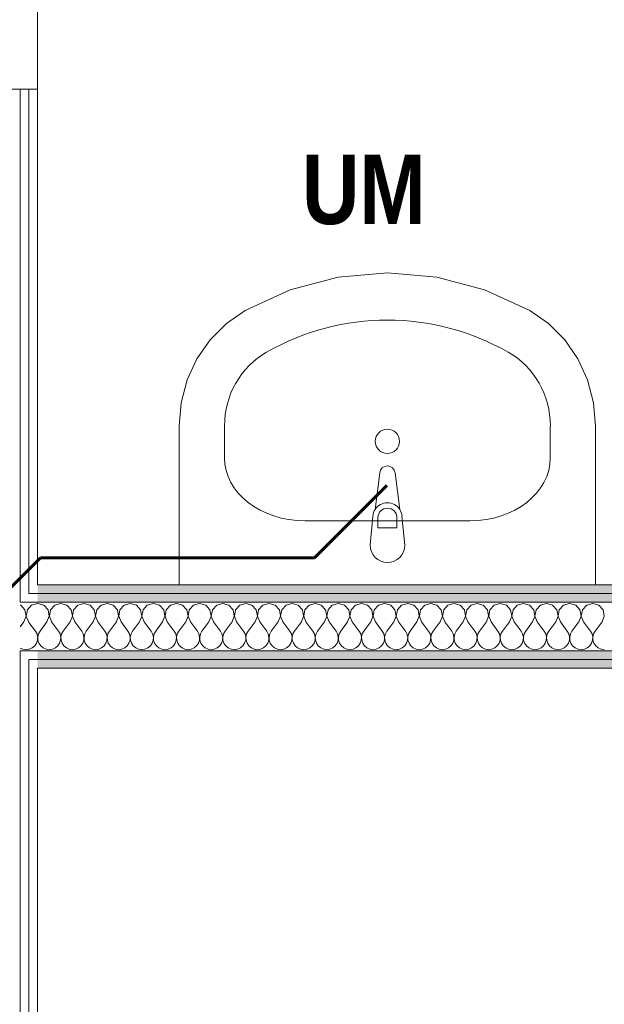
# Model space of a CAD drawing. Header units: millimetres. Extents: x 172139 to 266886, y 89525 to 138225.
# Tile 62 of 82: x 212291 to 213133, y 116602 to 118022. Entities that reach past the tile are written whole.
import ezdxf

# ---------------------------------------------------------------- set-up
doc = ezdxf.new("R2010")
doc.units = ezdxf.units.MM
doc.header["$MEASUREMENT"] = 0
for name, color, linetype, lineweight, true_color in [('KANALIZACJA_Nr_pióra__118', 7, 'Continuous', 60, 0x714948), ('ROZBUDOWA_NOWE_DZIAŁOWE_Nr_pióra__24', 7, 'Continuous', 15, 0x029e21), ('ROZBUDOWA_NOWE_DZIAŁOWE_Nr_pióra__4', 7, 'Continuous', 13, 0x029e21), ('ROZBUDOWA_NOWE_DZIAŁOWE_Nr_pióra__67', 7, 'Continuous', 13, 0x6a6a6a)]:
    doc.layers.add(name, color=color, linetype=linetype, lineweight=lineweight, true_color=true_color)
doc.layers.add('PRZEBUDOWA_W_KAN', color=7, linetype='Continuous')
doc.layers.add('ROZBUDOWA_NOWE_DZIAŁOWE', color=7, linetype='Continuous')
for name, color, linetype, lineweight in [('PRZEBUDOWA_W_KAN_Nr_pióra__101', 252, 'Continuous', 5), ('ROZBUDOWA_NOWE_DZIAŁOWE_Nr_pióra__47', 7, 'Continuous', 15), ('STREFA_NOWE_POM_Nr_pióra__121', 255, 'Continuous', 0)]:
    doc.layers.add(name, color=color, linetype=linetype, lineweight=lineweight)
doc.styles.add('GENERATED_STYLE_2', font='txt')
pattern_1 = [(0, (0, 0), (0, 37.5), [0, -37.5])]

# ---------------------------------------------------------------- blocks, each defined once
blk = doc.blocks.new('*X465')
at = {"layer": 'ROZBUDOWA_NOWE_DZIAŁOWE_Nr_pióra__4', "linetype": 'Continuous'}
for p, q in [((212316.7, 117180.1), (212316.5, 117180)), ((212325.4, 117177.6), (212316.7, 117180.1)), ((212331.6, 117170.9), (212325.4, 117177.6)), ((212333.3, 117161.9), (212331.6, 117170.9)), ((212335.1, 117170.9), (212333.4, 117161.9)), ((212341.2, 117177.6), (212335.1, 117170.9)), ((212350, 117180.1), (212341.2, 117177.6)), ((212358.8, 117177.6), (212350, 117180.1)), ((212364.9, 117170.9), (212358.8, 117177.6)), ((212366.6, 117161.9), (212364.9, 117170.9)), ((212368.4, 117170.9), (212366.7, 117161.9)), ((212374.6, 117177.6), (212368.4, 117170.9)), ((212383.3, 117180.1), (212374.6, 117177.6)), ((212392.1, 117177.6), (212383.3, 117180.1)), ((212398.2, 117170.9), (212392.1, 117177.6)), ((212399.9, 117161.9), (212398.2, 117170.9)), ((212401.8, 117170.9), (212400.1, 117161.9)), ((212407.9, 117177.6), (212401.8, 117170.9)), ((212416.7, 117180.1), (212407.9, 117177.6)), ((212425.4, 117177.6), (212416.7, 117180.1)), ((212431.6, 117170.9), (212425.4, 117177.6)), ((212433.3, 117161.9), (212431.6, 117170.9)), ((212435.1, 117170.9), (212433.4, 117161.9)), ((212441.2, 117177.6), (212435.1, 117170.9)), ((212450, 117180.1), (212441.2, 117177.6)), ((212458.8, 117177.6), (212450, 117180.1)), ((212464.9, 117170.9), (212458.8, 117177.6)), ((212466.6, 117161.9), (212464.9, 117170.9)), ((212468.4, 117170.9), (212466.7, 117161.9)), ((212474.6, 117177.6), (212468.4, 117170.9)), ((212483.3, 117180.1), (212474.6, 117177.6)), ((212492.1, 117177.6), (212483.3, 117180.1)), ((212498.2, 117170.9), (212492.1, 117177.6)), ((212499.9, 117161.9), (212498.2, 117170.9)), ((212501.8, 117170.9), (212500.1, 117161.9)), ((212507.9, 117177.6), (212501.8, 117170.9)), ((212516.7, 117180.1), (212507.9, 117177.6)), ((212525.4, 117177.6), (212516.7, 117180.1)), ((212531.6, 117170.9), (212525.4, 117177.6)), ((212533.3, 117161.9), (212531.6, 117170.9)), ((212535.1, 117170.9), (212533.4, 117161.9)), ((212541.2, 117177.6), (212535.1, 117170.9)), ((212550, 117180.1), (212541.2, 117177.6)), ((212558.8, 117177.6), (212550, 117180.1)), ((212564.9, 117170.9), (212558.8, 117177.6)), ((212566.6, 117161.9), (212564.9, 117170.9)), ((212568.4, 117170.9), (212566.7, 117161.9)), ((212574.6, 117177.6), (212568.4, 117170.9)), ((212583.3, 117180.1), (212574.6, 117177.6)), ((212592.1, 117177.6), (212583.3, 117180.1)), ((212598.2, 117170.9), (212592.1, 117177.6)), ((212599.9, 117161.9), (212598.2, 117170.9)), ((212601.8, 117170.9), (212600.1, 117161.9)), ((212607.9, 117177.6), (212601.8, 117170.9)), ((212616.7, 117180.1), (212607.9, 117177.6)), ((212625.4, 117177.6), (212616.7, 117180.1)), ((212631.6, 117170.9), (212625.4, 117177.6)), ((212633.3, 117161.9), (212631.6, 117170.9)), ((212635.1, 117170.9), (212633.4, 117161.9)), ((212641.2, 117177.6), (212635.1, 117170.9)), ((212650, 117180.1), (212641.2, 117177.6)), ((212658.8, 117177.6), (212650, 117180.1)), ((212664.9, 117170.9), (212658.8, 117177.6)), ((212666.6, 117161.9), (212664.9, 117170.9)), ((212668.4, 117170.9), (212666.7, 117161.9)), ((212674.6, 117177.6), (212668.4, 117170.9)), ((212683.3, 117180.1), (212674.6, 117177.6)), ((212692.1, 117177.6), (212683.3, 117180.1)), ((212698.2, 117170.9), (212692.1, 117177.6)), ((212699.9, 117161.9), (212698.2, 117170.9)), ((212701.8, 117170.9), (212700.1, 117161.9)), ((212707.9, 117177.6), (212701.8, 117170.9)), ((212716.7, 117180.1), (212707.9, 117177.6)), ((212725.4, 117177.6), (212716.7, 117180.1)), ((212731.6, 117170.9), (212725.4, 117177.6)), ((212733.3, 117161.9), (212731.6, 117170.9)), ((212735.1, 117170.9), (212733.4, 117161.9)), ((212741.2, 117177.6), (212735.1, 117170.9)), ((212750, 117180.1), (212741.2, 117177.6)), ((212758.8, 117177.6), (212750, 117180.1)), ((212764.9, 117170.9), (212758.8, 117177.6)), ((212766.6, 117161.9), (212764.9, 117170.9)), ((212768.4, 117170.9), (212766.7, 117161.9)), ((212774.6, 117177.6), (212768.4, 117170.9)), ((212783.3, 117180.1), (212774.6, 117177.6)), ((212792.1, 117177.6), (212783.3, 117180.1)), ((212798.2, 117170.9), (212792.1, 117177.6)), ((212799.9, 117161.9), (212798.2, 117170.9)), ((212801.8, 117170.9), (212800.1, 117161.9)), ((212807.9, 117177.6), (212801.8, 117170.9)), ((212816.7, 117180.1), (212807.9, 117177.6)), ((212825.4, 117177.6), (212816.7, 117180.1)), ((212831.6, 117170.9), (212825.4, 117177.6)), ((212833.3, 117161.9), (212831.6, 117170.9)), ((212835.1, 117170.9), (212833.4, 117161.9)), ((212841.2, 117177.6), (212835.1, 117170.9)), ((212850, 117180.1), (212841.2, 117177.6)), ((212858.8, 117177.6), (212850, 117180.1)), ((212864.9, 117170.9), (212858.8, 117177.6)), ((212866.6, 117161.9), (212864.9, 117170.9)), ((212868.4, 117170.9), (212866.7, 117161.9)), ((212874.6, 117177.6), (212868.4, 117170.9)), ((212883.3, 117180.1), (212874.6, 117177.6)), ((212892.1, 117177.6), (212883.3, 117180.1)), ((212898.2, 117170.9), (212892.1, 117177.6)), ((212899.9, 117161.9), (212898.2, 117170.9)), ((212901.8, 117170.9), (212900.1, 117161.9)), ((212907.9, 117177.6), (212901.8, 117170.9)), ((212916.7, 117180.1), (212907.9, 117177.6)), ((212925.4, 117177.6), (212916.7, 117180.1)), ((212931.6, 117170.9), (212925.4, 117177.6)), ((212933.3, 117161.9), (212931.6, 117170.9)), ((212935.1, 117170.9), (212933.4, 117161.9)), ((212941.2, 117177.6), (212935.1, 117170.9)), ((212950, 117180.1), (212941.2, 117177.6)), ((212958.8, 117177.6), (212950, 117180.1)), ((212964.9, 117170.9), (212958.8, 117177.6)), ((212966.6, 117161.9), (212964.9, 117170.9)), ((212968.4, 117170.9), (212966.7, 117161.9)), ((212974.6, 117177.6), (212968.4, 117170.9)), ((212983.3, 117180.1), (212974.6, 117177.6)), ((212992.1, 117177.6), (212983.3, 117180.1)), ((212998.2, 117170.9), (212992.1, 117177.6)), ((212999.9, 117161.9), (212998.2, 117170.9)), ((213001.8, 117170.9), (213000.1, 117161.9)), ((213007.9, 117177.6), (213001.8, 117170.9)), ((213016.7, 117180.1), (213007.9, 117177.6)), ((213025.4, 117177.6), (213016.7, 117180.1)), ((213031.6, 117170.9), (213025.4, 117177.6)), ((213033.3, 117161.9), (213031.6, 117170.9)), ((213035.1, 117170.9), (213033.4, 117161.9)), ((213041.2, 117177.6), (213035.1, 117170.9)), ((213050, 117180.1), (213041.2, 117177.6)), ((213058.8, 117177.6), (213050, 117180.1)), ((213064.9, 117170.9), (213058.8, 117177.6)), ((213066.6, 117161.9), (213064.9, 117170.9)), ((213068.4, 117170.9), (213066.7, 117161.9)), ((213074.6, 117177.6), (213068.4, 117170.9)), ((213083.3, 117180.1), (213074.6, 117177.6)), ((213092.1, 117177.6), (213083.3, 117180.1)), ((213098.2, 117170.9), (213092.1, 117177.6)), ((213099.9, 117161.9), (213098.2, 117170.9)), ((213101.8, 117170.9), (213100.1, 117161.9)), ((213107.9, 117177.6), (213101.8, 117170.9)), ((213116.7, 117180.1), (213107.9, 117177.6)), ((213125.4, 117177.6), (213116.7, 117180.1)), ((213131.6, 117170.9), (213125.4, 117177.6)), ((213133.3, 117161.9), (213131.6, 117170.9)), ((212330, 117153.4), (212333.3, 117161.9)), ((212333.4, 117161.9), (212336.7, 117153.4)), ((212363.3, 117153.4), (212366.6, 117161.9)), ((212366.7, 117161.9), (212370, 117153.4)), ((212396.7, 117153.4), (212399.9, 117161.9)), ((212400.1, 117161.9), (212403.3, 117153.4)), ((212430, 117153.4), (212433.3, 117161.9)), ((212433.4, 117161.9), (212436.7, 117153.4)), ((212463.3, 117153.4), (212466.6, 117161.9)), ((212466.7, 117161.9), (212470, 117153.4)), ((212496.7, 117153.4), (212499.9, 117161.9)), ((212500.1, 117161.9), (212503.3, 117153.4)), ((212530, 117153.4), (212533.3, 117161.9)), ((212533.4, 117161.9), (212536.7, 117153.4)), ((212563.3, 117153.4), (212566.6, 117161.9)), ((212566.7, 117161.9), (212570, 117153.4)), ((212596.7, 117153.4), (212599.9, 117161.9)), ((212600.1, 117161.9), (212603.3, 117153.4)), ((212630, 117153.4), (212633.3, 117161.9)), ((212633.4, 117161.9), (212636.7, 117153.4)), ((212663.3, 117153.4), (212666.6, 117161.9)), ((212666.7, 117161.9), (212670, 117153.4)), ((212696.7, 117153.4), (212699.9, 117161.9)), ((212700.1, 117161.9), (212703.3, 117153.4)), ((212730, 117153.4), (212733.3, 117161.9)), ((212733.4, 117161.9), (212736.7, 117153.4)), ((212763.3, 117153.4), (212766.6, 117161.9)), ((212766.7, 117161.9), (212770, 117153.4)), ((212796.7, 117153.4), (212799.9, 117161.9)), ((212800.1, 117161.9), (212803.3, 117153.4)), ((212830, 117153.4), (212833.3, 117161.9)), ((212833.4, 117161.9), (212836.7, 117153.4)), ((212863.3, 117153.4), (212866.6, 117161.9)), ((212866.7, 117161.9), (212870, 117153.4)), ((212896.7, 117153.4), (212899.9, 117161.9)), ((212900.1, 117161.9), (212903.3, 117153.4)), ((212930, 117153.4), (212933.3, 117161.9)), ((212933.4, 117161.9), (212936.7, 117153.4)), ((212963.3, 117153.4), (212966.6, 117161.9)), ((212966.7, 117161.9), (212970, 117153.4)), ((212996.7, 117153.4), (212999.9, 117161.9)), ((213000.1, 117161.9), (213003.3, 117153.4)), ((213030, 117153.4), (213033.3, 117161.9)), ((213033.4, 117161.9), (213036.7, 117153.4)), ((213063.3, 117153.4), (213066.6, 117161.9)), ((213066.7, 117161.9), (213070, 117153.4)), ((213096.7, 117153.4), (213099.9, 117161.9)), ((213100.1, 117161.9), (213103.3, 117153.4)), ((213130, 117153.4), (213133.3, 117161.9)), ((212330, 117153.4), (212320, 117140.1)), ((212336.7, 117153.4), (212346.7, 117140.1)), ((212363.3, 117153.4), (212353.3, 117140.1)), ((212370, 117153.4), (212380, 117140.1)), ((212396.7, 117153.4), (212386.7, 117140.1)), ((212403.3, 117153.4), (212413.3, 117140.1)), ((212430, 117153.4), (212420, 117140.1)), ((212436.7, 117153.4), (212446.7, 117140.1)), ((212463.3, 117153.4), (212453.3, 117140.1)), ((212470, 117153.4), (212480, 117140.1)), ((212496.7, 117153.4), (212486.7, 117140.1)), ((212503.3, 117153.4), (212513.3, 117140.1)), ((212530, 117153.4), (212520, 117140.1)), ((212536.7, 117153.4), (212546.7, 117140.1)), ((212563.3, 117153.4), (212553.3, 117140.1)), ((212570, 117153.4), (212580, 117140.1)), ((212596.7, 117153.4), (212586.7, 117140.1)), ((212603.3, 117153.4), (212613.3, 117140.1)), ((212630, 117153.4), (212620, 117140.1)), ((212636.7, 117153.4), (212646.7, 117140.1)), ((212663.3, 117153.4), (212653.3, 117140.1)), ((212670, 117153.4), (212680, 117140.1)), ((212696.7, 117153.4), (212686.7, 117140.1)), ((212703.3, 117153.4), (212713.3, 117140.1)), ((212730, 117153.4), (212720, 117140.1)), ((212736.7, 117153.4), (212746.7, 117140.1)), ((212763.3, 117153.4), (212753.3, 117140.1)), ((212770, 117153.4), (212780, 117140.1)), ((212796.7, 117153.4), (212786.7, 117140.1)), ((212803.3, 117153.4), (212813.3, 117140.1)), ((212830, 117153.4), (212820, 117140.1)), ((212836.7, 117153.4), (212846.7, 117140.1)), ((212863.3, 117153.4), (212853.3, 117140.1)), ((212870, 117153.4), (212880, 117140.1)), ((212896.7, 117153.4), (212886.7, 117140.1)), ((212903.3, 117153.4), (212913.3, 117140.1)), ((212930, 117153.4), (212920, 117140.1)), ((212936.7, 117153.4), (212946.7, 117140.1)), ((212963.3, 117153.4), (212953.3, 117140.1)), ((212970, 117153.4), (212980, 117140.1)), ((212996.7, 117153.4), (212986.7, 117140.1)), ((213003.3, 117153.4), (213013.3, 117140.1)), ((213030, 117153.4), (213020, 117140.1)), ((213036.7, 117153.4), (213046.7, 117140.1)), ((213063.3, 117153.4), (213053.3, 117140.1)), ((213070, 117153.4), (213080, 117140.1)), ((213096.7, 117153.4), (213086.7, 117140.1)), ((213103.3, 117153.4), (213113.3, 117140.1)), ((213130, 117153.4), (213120, 117140.1)), ((212316.6, 117131.6), (212316.5, 117132.1)), ((212316.5, 117129.4), (212316.6, 117131.6)), ((212317.8, 117136.1), (212316.7, 117131.6)), ((212316.7, 117131.6), (212317, 117127)), ((212320, 117140.1), (212317.8, 117136.1)), ((212348.9, 117136.1), (212346.7, 117140.1)), ((212349.9, 117131.6), (212348.9, 117136.1)), ((212349.7, 117127), (212349.9, 117131.6)), ((212351.1, 117136.1), (212350.1, 117131.6)), ((212350.1, 117131.6), (212350.3, 117127)), ((212353.3, 117140.1), (212351.1, 117136.1)), ((212382.2, 117136.1), (212380, 117140.1)), ((212383.3, 117131.6), (212382.2, 117136.1)), ((212383, 117127), (212383.3, 117131.6)), ((212384.4, 117136.1), (212383.4, 117131.6)), ((212383.4, 117131.6), (212383.6, 117127)), ((212386.7, 117140.1), (212384.4, 117136.1)), ((212415.6, 117136.1), (212413.3, 117140.1)), ((212416.6, 117131.6), (212415.6, 117136.1)), ((212416.4, 117127), (212416.6, 117131.6)), ((212417.8, 117136.1), (212416.7, 117131.6)), ((212416.7, 117131.6), (212417, 117127)), ((212420, 117140.1), (212417.8, 117136.1)), ((212448.9, 117136.1), (212446.7, 117140.1)), ((212449.9, 117131.6), (212448.9, 117136.1)), ((212449.7, 117127), (212449.9, 117131.6)), ((212451.1, 117136.1), (212450.1, 117131.6)), ((212450.1, 117131.6), (212450.3, 117127)), ((212453.3, 117140.1), (212451.1, 117136.1)), ((212482.2, 117136.1), (212480, 117140.1)), ((212483.3, 117131.6), (212482.2, 117136.1)), ((212483, 117127), (212483.3, 117131.6)), ((212484.4, 117136.1), (212483.4, 117131.6)), ((212483.4, 117131.6), (212483.6, 117127)), ((212486.7, 117140.1), (212484.4, 117136.1)), ((212515.6, 117136.1), (212513.3, 117140.1)), ((212516.6, 117131.6), (212515.6, 117136.1)), ((212516.4, 117127), (212516.6, 117131.6)), ((212517.8, 117136.1), (212516.7, 117131.6)), ((212516.7, 117131.6), (212517, 117127)), ((212520, 117140.1), (212517.8, 117136.1)), ((212548.9, 117136.1), (212546.7, 117140.1)), ((212549.9, 117131.6), (212548.9, 117136.1)), ((212549.7, 117127), (212549.9, 117131.6)), ((212551.1, 117136.1), (212550.1, 117131.6)), ((212550.1, 117131.6), (212550.3, 117127)), ((212553.3, 117140.1), (212551.1, 117136.1)), ((212582.2, 117136.1), (212580, 117140.1)), ((212583.3, 117131.6), (212582.2, 117136.1)), ((212583, 117127), (212583.3, 117131.6)), ((212584.4, 117136.1), (212583.4, 117131.6)), ((212583.4, 117131.6), (212583.6, 117127)), ((212586.7, 117140.1), (212584.4, 117136.1)), ((212615.6, 117136.1), (212613.3, 117140.1)), ((212616.6, 117131.6), (212615.6, 117136.1)), ((212616.4, 117127), (212616.6, 117131.6)), ((212617.8, 117136.1), (212616.7, 117131.6)), ((212616.7, 117131.6), (212617, 117127)), ((212620, 117140.1), (212617.8, 117136.1)), ((212648.9, 117136.1), (212646.7, 117140.1)), ((212649.9, 117131.6), (212648.9, 117136.1)), ((212649.7, 117127), (212649.9, 117131.6)), ((212651.1, 117136.1), (212650.1, 117131.6)), ((212650.1, 117131.6), (212650.3, 117127)), ((212653.3, 117140.1), (212651.1, 117136.1)), ((212682.2, 117136.1), (212680, 117140.1)), ((212683.3, 117131.6), (212682.2, 117136.1)), ((212683, 117127), (212683.3, 117131.6)), ((212684.4, 117136.1), (212683.4, 117131.6)), ((212683.4, 117131.6), (212683.6, 117127)), ((212686.7, 117140.1), (212684.4, 117136.1)), ((212715.6, 117136.1), (212713.3, 117140.1)), ((212716.6, 117131.6), (212715.6, 117136.1)), ((212716.4, 117127), (212716.6, 117131.6)), ((212717.8, 117136.1), (212716.7, 117131.6)), ((212716.7, 117131.6), (212717, 117127)), ((212720, 117140.1), (212717.8, 117136.1)), ((212748.9, 117136.1), (212746.7, 117140.1)), ((212749.9, 117131.6), (212748.9, 117136.1)), ((212749.7, 117127), (212749.9, 117131.6)), ((212751.1, 117136.1), (212750.1, 117131.6)), ((212750.1, 117131.6), (212750.3, 117127)), ((212753.3, 117140.1), (212751.1, 117136.1)), ((212782.2, 117136.1), (212780, 117140.1)), ((212783.3, 117131.6), (212782.2, 117136.1)), ((212783, 117127), (212783.3, 117131.6)), ((212784.4, 117136.1), (212783.4, 117131.6)), ((212783.4, 117131.6), (212783.6, 117127)), ((212786.7, 117140.1), (212784.4, 117136.1)), ((212815.6, 117136.1), (212813.3, 117140.1)), ((212816.6, 117131.6), (212815.6, 117136.1)), ((212816.4, 117127), (212816.6, 117131.6)), ((212817.8, 117136.1), (212816.7, 117131.6)), ((212816.7, 117131.6), (212817, 117127)), ((212820, 117140.1), (212817.8, 117136.1)), ((212848.9, 117136.1), (212846.7, 117140.1)), ((212849.9, 117131.6), (212848.9, 117136.1)), ((212849.7, 117127), (212849.9, 117131.6)), ((212851.1, 117136.1), (212850.1, 117131.6)), ((212850.1, 117131.6), (212850.3, 117127)), ((212853.3, 117140.1), (212851.1, 117136.1)), ((212882.2, 117136.1), (212880, 117140.1)), ((212883.3, 117131.6), (212882.2, 117136.1)), ((212883, 117127), (212883.3, 117131.6)), ((212884.4, 117136.1), (212883.4, 117131.6)), ((212883.4, 117131.6), (212883.6, 117127)), ((212886.7, 117140.1), (212884.4, 117136.1)), ((212915.6, 117136.1), (212913.3, 117140.1)), ((212916.6, 117131.6), (212915.6, 117136.1)), ((212916.4, 117127), (212916.6, 117131.6)), ((212917.8, 117136.1), (212916.7, 117131.6)), ((212916.7, 117131.6), (212917, 117127)), ((212920, 117140.1), (212917.8, 117136.1)), ((212948.9, 117136.1), (212946.7, 117140.1)), ((212949.9, 117131.6), (212948.9, 117136.1)), ((212949.7, 117127), (212949.9, 117131.6)), ((212951.1, 117136.1), (212950.1, 117131.6)), ((212950.1, 117131.6), (212950.3, 117127)), ((212953.3, 117140.1), (212951.1, 117136.1)), ((212982.2, 117136.1), (212980, 117140.1)), ((212983.3, 117131.6), (212982.2, 117136.1)), ((212983, 117127), (212983.3, 117131.6)), ((212984.4, 117136.1), (212983.4, 117131.6)), ((212983.4, 117131.6), (212983.6, 117127)), ((212986.7, 117140.1), (212984.4, 117136.1)), ((213015.6, 117136.1), (213013.3, 117140.1)), ((213016.6, 117131.6), (213015.6, 117136.1)), ((213016.4, 117127), (213016.6, 117131.6)), ((213017.8, 117136.1), (213016.7, 117131.6)), ((213016.7, 117131.6), (213017, 117127)), ((213020, 117140.1), (213017.8, 117136.1)), ((213048.9, 117136.1), (213046.7, 117140.1)), ((213049.9, 117131.6), (213048.9, 117136.1)), ((213049.7, 117127), (213049.9, 117131.6)), ((213051.1, 117136.1), (213050.1, 117131.6)), ((213050.1, 117131.6), (213050.3, 117127)), ((213053.3, 117140.1), (213051.1, 117136.1)), ((213082.2, 117136.1), (213080, 117140.1)), ((213083.3, 117131.6), (213082.2, 117136.1)), ((213083, 117127), (213083.3, 117131.6)), ((213084.4, 117136.1), (213083.4, 117131.6)), ((213083.4, 117131.6), (213083.6, 117127)), ((213086.7, 117140.1), (213084.4, 117136.1)), ((213115.6, 117136.1), (213113.3, 117140.1)), ((213116.6, 117131.6), (213115.6, 117136.1)), ((213116.4, 117127), (213116.6, 117131.6)), ((213117.8, 117136.1), (213116.7, 117131.6)), ((213116.7, 117131.6), (213117, 117127)), ((213120, 117140.1), (213117.8, 117136.1)), ((212317, 117127), (212318.4, 117122.6)), ((212318.4, 117122.6), (212321, 117118.9)), ((212321, 117118.9), (212324.6, 117115.9)), ((212324.6, 117115.9), (212328.8, 117114.1)), ((212328.8, 117114.1), (212333.3, 117113.4)), ((212333.3, 117113.4), (212337.9, 117114.1)), ((212337.9, 117114.1), (212342.1, 117115.9)), ((212342.1, 117115.9), (212345.6, 117118.9)), ((212345.6, 117118.9), (212348.2, 117122.6)), ((212348.2, 117122.6), (212349.7, 117127)), ((212350.3, 117127), (212351.8, 117122.6)), ((212351.8, 117122.6), (212354.4, 117118.9)), ((212354.4, 117118.9), (212357.9, 117115.9)), ((212357.9, 117115.9), (212362.1, 117114.1)), ((212362.1, 117114.1), (212366.7, 117113.4)), ((212366.7, 117113.4), (212371.2, 117114.1)), ((212371.2, 117114.1), (212375.4, 117115.9)), ((212375.4, 117115.9), (212379, 117118.9)), ((212379, 117118.9), (212381.6, 117122.6)), ((212381.6, 117122.6), (212383, 117127)), ((212383.6, 117127), (212385.1, 117122.6)), ((212385.1, 117122.6), (212387.7, 117118.9)), ((212387.7, 117118.9), (212391.2, 117115.9)), ((212391.2, 117115.9), (212395.4, 117114.1)), ((212395.4, 117114.1), (212400, 117113.4)), ((212400, 117113.4), (212404.6, 117114.1)), ((212404.6, 117114.1), (212408.8, 117115.9)), ((212408.8, 117115.9), (212412.3, 117118.9)), ((212412.3, 117118.9), (212414.9, 117122.6)), ((212414.9, 117122.6), (212416.4, 117127)), ((212417, 117127), (212418.4, 117122.6)), ((212418.4, 117122.6), (212421, 117118.9)), ((212421, 117118.9), (212424.6, 117115.9)), ((212424.6, 117115.9), (212428.8, 117114.1)), ((212428.8, 117114.1), (212433.3, 117113.4)), ((212433.3, 117113.4), (212437.9, 117114.1)), ((212437.9, 117114.1), (212442.1, 117115.9)), ((212442.1, 117115.9), (212445.6, 117118.9)), ((212445.6, 117118.9), (212448.2, 117122.6)), ((212448.2, 117122.6), (212449.7, 117127)), ((212450.3, 117127), (212451.8, 117122.6)), ((212451.8, 117122.6), (212454.4, 117118.9)), ((212454.4, 117118.9), (212457.9, 117115.9)), ((212457.9, 117115.9), (212462.1, 117114.1)), ((212462.1, 117114.1), (212466.7, 117113.4)), ((212466.7, 117113.4), (212471.2, 117114.1)), ((212471.2, 117114.1), (212475.4, 117115.9)), ((212475.4, 117115.9), (212479, 117118.9)), ((212479, 117118.9), (212481.6, 117122.6)), ((212481.6, 117122.6), (212483, 117127)), ((212483.6, 117127), (212485.1, 117122.6)), ((212485.1, 117122.6), (212487.7, 117118.9)), ((212487.7, 117118.9), (212491.2, 117115.9)), ((212491.2, 117115.9), (212495.4, 117114.1)), ((212495.4, 117114.1), (212500, 117113.4)), ((212500, 117113.4), (212504.6, 117114.1)), ((212504.6, 117114.1), (212508.8, 117115.9)), ((212508.8, 117115.9), (212512.3, 117118.9)), ((212512.3, 117118.9), (212514.9, 117122.6)), ((212514.9, 117122.6), (212516.4, 117127)), ((212517, 117127), (212518.4, 117122.6)), ((212518.4, 117122.6), (212521, 117118.9)), ((212521, 117118.9), (212524.6, 117115.9)), ((212524.6, 117115.9), (212528.8, 117114.1)), ((212528.8, 117114.1), (212533.3, 117113.4)), ((212533.3, 117113.4), (212537.9, 117114.1)), ((212537.9, 117114.1), (212542.1, 117115.9)), ((212542.1, 117115.9), (212545.6, 117118.9)), ((212545.6, 117118.9), (212548.2, 117122.6)), ((212548.2, 117122.6), (212549.7, 117127)), ((212550.3, 117127), (212551.8, 117122.6)), ((212551.8, 117122.6), (212554.4, 117118.9)), ((212554.4, 117118.9), (212557.9, 117115.9)), ((212557.9, 117115.9), (212562.1, 117114.1)), ((212562.1, 117114.1), (212566.7, 117113.4)), ((212566.7, 117113.4), (212571.2, 117114.1)), ((212571.2, 117114.1), (212575.4, 117115.9)), ((212575.4, 117115.9), (212579, 117118.9)), ((212579, 117118.9), (212581.6, 117122.6)), ((212581.6, 117122.6), (212583, 117127)), ((212583.6, 117127), (212585.1, 117122.6)), ((212585.1, 117122.6), (212587.7, 117118.9)), ((212587.7, 117118.9), (212591.2, 117115.9)), ((212591.2, 117115.9), (212595.4, 117114.1)), ((212595.4, 117114.1), (212600, 117113.4)), ((212600, 117113.4), (212604.6, 117114.1)), ((212604.6, 117114.1), (212608.8, 117115.9)), ((212608.8, 117115.9), (212612.3, 117118.9)), ((212612.3, 117118.9), (212614.9, 117122.6)), ((212614.9, 117122.6), (212616.4, 117127)), ((212617, 117127), (212618.4, 117122.6)), ((212618.4, 117122.6), (212621, 117118.9)), ((212621, 117118.9), (212624.6, 117115.9)), ((212624.6, 117115.9), (212628.8, 117114.1)), ((212628.8, 117114.1), (212633.3, 117113.4)), ((212633.3, 117113.4), (212637.9, 117114.1)), ((212637.9, 117114.1), (212642.1, 117115.9)), ((212642.1, 117115.9), (212645.6, 117118.9)), ((212645.6, 117118.9), (212648.2, 117122.6)), ((212648.2, 117122.6), (212649.7, 117127)), ((212650.3, 117127), (212651.8, 117122.6)), ((212651.8, 117122.6), (212654.4, 117118.9)), ((212654.4, 117118.9), (212657.9, 117115.9)), ((212657.9, 117115.9), (212662.1, 117114.1)), ((212662.1, 117114.1), (212666.7, 117113.4)), ((212666.7, 117113.4), (212671.2, 117114.1)), ((212671.2, 117114.1), (212675.4, 117115.9)), ((212675.4, 117115.9), (212679, 117118.9)), ((212679, 117118.9), (212681.6, 117122.6)), ((212681.6, 117122.6), (212683, 117127)), ((212683.6, 117127), (212685.1, 117122.6)), ((212685.1, 117122.6), (212687.7, 117118.9)), ((212687.7, 117118.9), (212691.2, 117115.9)), ((212691.2, 117115.9), (212695.4, 117114.1)), ((212695.4, 117114.1), (212700, 117113.4)), ((212700, 117113.4), (212704.6, 117114.1)), ((212704.6, 117114.1), (212708.8, 117115.9)), ((212708.8, 117115.9), (212712.3, 117118.9)), ((212712.3, 117118.9), (212714.9, 117122.6)), ((212714.9, 117122.6), (212716.4, 117127)), ((212717, 117127), (212718.4, 117122.6)), ((212718.4, 117122.6), (212721, 117118.9)), ((212721, 117118.9), (212724.6, 117115.9)), ((212724.6, 117115.9), (212728.8, 117114.1)), ((212728.8, 117114.1), (212733.3, 117113.4)), ((212733.3, 117113.4), (212737.9, 117114.1)), ((212737.9, 117114.1), (212742.1, 117115.9)), ((212742.1, 117115.9), (212745.6, 117118.9)), ((212745.6, 117118.9), (212748.2, 117122.6)), ((212748.2, 117122.6), (212749.7, 117127)), ((212750.3, 117127), (212751.8, 117122.6)), ((212751.8, 117122.6), (212754.4, 117118.9)), ((212754.4, 117118.9), (212757.9, 117115.9)), ((212757.9, 117115.9), (212762.1, 117114.1)), ((212762.1, 117114.1), (212766.7, 117113.4)), ((212766.7, 117113.4), (212771.2, 117114.1)), ((212771.2, 117114.1), (212775.4, 117115.9)), ((212775.4, 117115.9), (212779, 117118.9)), ((212779, 117118.9), (212781.6, 117122.6)), ((212781.6, 117122.6), (212783, 117127)), ((212783.6, 117127), (212785.1, 117122.6)), ((212785.1, 117122.6), (212787.7, 117118.9)), ((212787.7, 117118.9), (212791.2, 117115.9)), ((212791.2, 117115.9), (212795.4, 117114.1)), ((212795.4, 117114.1), (212800, 117113.4)), ((212800, 117113.4), (212804.6, 117114.1)), ((212804.6, 117114.1), (212808.8, 117115.9)), ((212808.8, 117115.9), (212812.3, 117118.9)), ((212812.3, 117118.9), (212814.9, 117122.6)), ((212814.9, 117122.6), (212816.4, 117127)), ((212817, 117127), (212818.4, 117122.6)), ((212818.4, 117122.6), (212821, 117118.9)), ((212821, 117118.9), (212824.6, 117115.9)), ((212824.6, 117115.9), (212828.8, 117114.1)), ((212828.8, 117114.1), (212833.3, 117113.4)), ((212833.3, 117113.4), (212837.9, 117114.1)), ((212837.9, 117114.1), (212842.1, 117115.9)), ((212842.1, 117115.9), (212845.6, 117118.9)), ((212845.6, 117118.9), (212848.2, 117122.6)), ((212848.2, 117122.6), (212849.7, 117127)), ((212850.3, 117127), (212851.8, 117122.6)), ((212851.8, 117122.6), (212854.4, 117118.9)), ((212854.4, 117118.9), (212857.9, 117115.9)), ((212857.9, 117115.9), (212862.1, 117114.1)), ((212862.1, 117114.1), (212866.7, 117113.4)), ((212866.7, 117113.4), (212871.2, 117114.1)), ((212871.2, 117114.1), (212875.4, 117115.9)), ((212875.4, 117115.9), (212879, 117118.9)), ((212879, 117118.9), (212881.6, 117122.6)), ((212881.6, 117122.6), (212883, 117127)), ((212883.6, 117127), (212885.1, 117122.6)), ((212885.1, 117122.6), (212887.7, 117118.9)), ((212887.7, 117118.9), (212891.2, 117115.9)), ((212891.2, 117115.9), (212895.4, 117114.1)), ((212895.4, 117114.1), (212900, 117113.4)), ((212900, 117113.4), (212904.6, 117114.1)), ((212904.6, 117114.1), (212908.8, 117115.9)), ((212908.8, 117115.9), (212912.3, 117118.9)), ((212912.3, 117118.9), (212914.9, 117122.6)), ((212914.9, 117122.6), (212916.4, 117127)), ((212917, 117127), (212918.4, 117122.6)), ((212918.4, 117122.6), (212921, 117118.9)), ((212921, 117118.9), (212924.6, 117115.9)), ((212924.6, 117115.9), (212928.8, 117114.1)), ((212928.8, 117114.1), (212933.3, 117113.4)), ((212933.3, 117113.4), (212937.9, 117114.1)), ((212937.9, 117114.1), (212942.1, 117115.9)), ((212942.1, 117115.9), (212945.6, 117118.9)), ((212945.6, 117118.9), (212948.2, 117122.6)), ((212948.2, 117122.6), (212949.7, 117127)), ((212950.3, 117127), (212951.8, 117122.6)), ((212951.8, 117122.6), (212954.4, 117118.9)), ((212954.4, 117118.9), (212957.9, 117115.9)), ((212957.9, 117115.9), (212962.1, 117114.1)), ((212962.1, 117114.1), (212966.7, 117113.4)), ((212966.7, 117113.4), (212971.2, 117114.1)), ((212971.2, 117114.1), (212975.4, 117115.9)), ((212975.4, 117115.9), (212979, 117118.9)), ((212979, 117118.9), (212981.6, 117122.6)), ((212981.6, 117122.6), (212983, 117127)), ((212983.6, 117127), (212985.1, 117122.6)), ((212985.1, 117122.6), (212987.7, 117118.9)), ((212987.7, 117118.9), (212991.2, 117115.9)), ((212991.2, 117115.9), (212995.4, 117114.1)), ((212995.4, 117114.1), (213000, 117113.4)), ((213000, 117113.4), (213004.6, 117114.1)), ((213004.6, 117114.1), (213008.8, 117115.9)), ((213008.8, 117115.9), (213012.3, 117118.9)), ((213012.3, 117118.9), (213014.9, 117122.6)), ((213014.9, 117122.6), (213016.4, 117127)), ((213017, 117127), (213018.4, 117122.6)), ((213018.4, 117122.6), (213021, 117118.9)), ((213021, 117118.9), (213024.6, 117115.9)), ((213024.6, 117115.9), (213028.8, 117114.1)), ((213028.8, 117114.1), (213033.3, 117113.4)), ((213033.3, 117113.4), (213037.9, 117114.1)), ((213037.9, 117114.1), (213042.1, 117115.9)), ((213042.1, 117115.9), (213045.6, 117118.9)), ((213045.6, 117118.9), (213048.2, 117122.6)), ((213048.2, 117122.6), (213049.7, 117127)), ((213050.3, 117127), (213051.8, 117122.6)), ((213051.8, 117122.6), (213054.4, 117118.9)), ((213054.4, 117118.9), (213057.9, 117115.9)), ((213057.9, 117115.9), (213062.1, 117114.1)), ((213062.1, 117114.1), (213066.7, 117113.4)), ((213066.7, 117113.4), (213071.2, 117114.1)), ((213071.2, 117114.1), (213075.4, 117115.9)), ((213075.4, 117115.9), (213079, 117118.9)), ((213079, 117118.9), (213081.6, 117122.6)), ((213081.6, 117122.6), (213083, 117127)), ((213083.6, 117127), (213085.1, 117122.6)), ((213085.1, 117122.6), (213087.7, 117118.9)), ((213087.7, 117118.9), (213091.2, 117115.9)), ((213091.2, 117115.9), (213095.4, 117114.1)), ((213095.4, 117114.1), (213100, 117113.4)), ((213100, 117113.4), (213104.6, 117114.1)), ((213104.6, 117114.1), (213108.8, 117115.9)), ((213108.8, 117115.9), (213112.3, 117118.9)), ((213112.3, 117118.9), (213114.9, 117122.6)), ((213114.9, 117122.6), (213116.4, 117127)), ((213117, 117127), (213118.4, 117122.6)), ((213118.4, 117122.6), (213121, 117118.9)), ((213121, 117118.9), (213124.6, 117115.9)), ((213124.6, 117115.9), (213128.8, 117114.1)), ((213128.8, 117114.1), (213133.3, 117113.4))]:
    blk.add_line(p, q, dxfattribs=at)
blk = doc.blocks.new('Ściana_124', base_point=(212316.5, 117206.8))
at = {"layer": 'ROZBUDOWA_NOWE_DZIAŁOWE_Nr_pióra__24', "linetype": 'Continuous'}
h = blk.add_hatch(dxfattribs=at)
h.set_pattern_fill('Gips', color=256, style=0, pattern_type=2)
h.set_pattern_definition(pattern_1)
h.paths.add_polyline_path([(216210.8, 117206.8), (212316.5, 117206.8), (212316.5, 117194.3), (216210.8, 117194.3)])
h = blk.add_hatch(dxfattribs=at)
h.set_pattern_fill('Gips', color=256, style=0, pattern_type=2)
h.set_pattern_definition(pattern_1)
h.paths.add_polyline_path([(216210.8, 117194.3), (212316.5, 117194.3), (212316.5, 117181.8), (216210.8, 117181.8)])
h = blk.add_hatch(dxfattribs=at)
h.set_pattern_fill('Gips', color=256, style=0, pattern_type=2)
h.set_pattern_definition(pattern_1)
h.paths.add_polyline_path([(212316.5, 117099.3), (216210.8, 117099.3), (216210.8, 117111.8), (212316.5, 117111.8)])
h = blk.add_hatch(dxfattribs=at)
h.set_pattern_fill('Gips', color=256, style=0, pattern_type=2)
h.set_pattern_definition(pattern_1)
h.paths.add_polyline_path([(212316.5, 117086.8), (216210.8, 117086.8), (216210.8, 117099.3), (212316.5, 117099.3)])
at = {"layer": 'ROZBUDOWA_NOWE_DZIAŁOWE_Nr_pióra__47', "linetype": 'Continuous', "flags": 128}
for points in [[(216210.8, 117206.8), (212316.5, 117206.8)], [(212316.5, 117086.8), (216210.8, 117086.8)]]:
    blk.add_lwpolyline(points, dxfattribs=at)
at = {"layer": 'ROZBUDOWA_NOWE_DZIAŁOWE_Nr_pióra__67', "linetype": 'Continuous'}
for p, q in [((216210.8, 117194.3), (212316.5, 117194.3)), ((216210.8, 117181.8), (212316.5, 117181.8)), ((212316.5, 117111.8), (216210.8, 117111.8)), ((212316.5, 117099.3), (216210.8, 117099.3))]:
    blk.add_line(p, q, dxfattribs=at)
at = {"layer": 'ROZBUDOWA_NOWE_DZIAŁOWE'}
blk.add_blockref('*X465', (0, 0), dxfattribs=at)
blk = doc.blocks.new('Umywalka 19_2')
at = {"layer": 'PRZEBUDOWA_W_KAN_Nr_pióra__101', "linetype": 'Continuous'}
for p, q in [((-300, 0), (-300, -229.1)), ((300, 0), (-300, 0)), ((300, -229.1), (300, 0)), ((-25, -57.3), (-21, -99.3)), ((21, -99.3), (25, -57.3)), ((-13.6, -97.1), (-13.6, -82.2)), ((-13.6, -82.2), (13.6, -82.2)), ((13.6, -82.2), (13.6, -97.1)), ((118.8, -92.3), (-118.8, -92.3)), ((-17.7, -108.8), (-11.1, -161.7)), ((11.1, -161.7), (17.7, -108.8)), ((-234.8, -183.3), (-234.8, -229.1)), ((234.8, -183.3), (234.8, -229.1)), ((-300, -229.1), (-297.1, -262.8)), ((297.1, -262.8), (300, -229.1)), ((-297.1, -262.8), (-288.5, -295.5)), ((288.5, -295.5), (297.1, -262.8)), ((-288.5, -295.5), (-274.5, -326)), ((274.5, -326), (288.5, -295.5)), ((-274.5, -326), (-255.5, -353.4)), ((255.5, -353.4), (274.5, -326)), ((-255.5, -353.4), (-232.2, -376.9)), ((232.2, -376.9), (255.5, -353.4)), ((-232.2, -376.9), (-205.2, -395.6)), ((205.2, -395.6), (232.2, -376.9)), ((-205.2, -395.6), (-140, -425.5)), ((140, -425.5), (205.2, -395.6)), ((-140, -425.5), (-71, -443.8)), ((71, -443.8), (140, -425.5)), ((-71, -443.8), (0, -450)), ((0, -450), (71, -443.8))]:
    blk.add_line(p, q, dxfattribs=at)
blk.add_circle((0, -207), 17.5, dxfattribs=at)
for centre, radius, start, end in [((0, -57.3), 25, 0, 180), ((0, -97.4), 21.1, 185.1696, 212.771), ((0, -97.1), 13.6, 180, 0), ((0, -97.4), 21.1, 327.229, 354.8304), ((0, -97.4), 21.1, 212.771, 327.229), ((0, -160.3), 11.2, 187.1389, 352.8611)]:
    blk.add_arc(centre, radius, start, end, dxfattribs=at)
for centre, major_axis, ratio, start_param, end_param in [((-118.7, -183.3), (-116.1, 0), 0.783646, 4.712389, 6.283185), ((118.7, -183.3), (-116.1, 0), 0.783646, 3.141593, 4.712389), ((-118.9, -229.1), (0, -121.2), 0.956522, 4.712389, 5.78621), ((118.9, -229.1), (0, -121.2), 0.956522, 0.496975, 1.570796), ((0, 0), (0, -381.8), 0.956522, 5.78621, 6.78016)]:
    blk.add_ellipse(centre, major_axis=major_axis, ratio=ratio, start_param=start_param, end_param=end_param, dxfattribs=at)
blk = doc.blocks.new('*X515')
at = {"layer": 'ROZBUDOWA_NOWE_DZIAŁOWE_Nr_pióra__4', "linetype": 'Continuous'}
for p, q in [((212307.9, 117177.6), (212304, 117173.3)), ((212316.5, 117180), (212307.9, 117177.6)), ((212304, 117152.6), (212313.3, 117140.1)), ((212315.6, 117136.1), (212313.3, 117140.1)), ((212316.5, 117132.1), (212315.6, 117136.1)), ((212316.4, 117127), (212316.5, 117129.4)), ((212304, 117114), (212304.6, 117114.1)), ((212304.6, 117114.1), (212308.8, 117115.9)), ((212308.8, 117115.9), (212312.3, 117118.9)), ((212312.3, 117118.9), (212314.9, 117122.6)), ((212314.9, 117122.6), (212316.4, 117127))]:
    blk.add_line(p, q, dxfattribs=at)
blk = doc.blocks.new('*X516')
at = {"layer": 'ROZBUDOWA_NOWE_DZIAŁOWE_Nr_pióra__4', "linetype": 'Continuous'}
for p, q in [((212292.1, 117177.6), (212291.5, 117177.8)), ((212298.2, 117170.9), (212292.1, 117177.6)), ((212299.9, 117161.9), (212298.2, 117170.9)), ((212301.8, 117170.9), (212300.1, 117161.9)), ((212304, 117173.3), (212301.8, 117170.9)), ((212296.7, 117153.4), (212299.9, 117161.9)), ((212300.1, 117161.9), (212303.3, 117153.4)), ((212296.7, 117153.4), (212291.5, 117146.5)), ((212303.3, 117153.4), (212304, 117152.6)), ((212291.5, 117115.8), (212295.4, 117114.1)), ((212295.4, 117114.1), (212300, 117113.4)), ((212300, 117113.4), (212304, 117114))]:
    blk.add_line(p, q, dxfattribs=at)
blk = doc.blocks.new('Ściana_141', base_point=(212316.5, 115826.1))
at = {"layer": 'ROZBUDOWA_NOWE_DZIAŁOWE_Nr_pióra__24', "linetype": 'Continuous'}
h = blk.add_hatch(dxfattribs=at)
h.set_pattern_fill('Gips', color=256, style=0, pattern_type=2)
h.set_pattern_definition(pattern_1)
h.paths.add_polyline_path([(212291.5, 117194.3), (212304, 117194.3), (212304, 117921.9), (212291.5, 117921.9)])
h = blk.add_hatch(dxfattribs=at)
h.set_pattern_fill('Gips', color=256, style=0, pattern_type=2)
h.set_pattern_definition(pattern_1)
h.paths.add_polyline_path([(212304, 117206.8), (212316.5, 117206.8), (212316.5, 117921.9), (212304, 117921.9)])
h = blk.add_hatch(dxfattribs=at)
h.set_pattern_fill('Gips', color=256, style=0, pattern_type=2)
h.set_pattern_definition(pattern_1)
h.paths.add_polyline_path([(212304, 117206.8), (212304, 117194.3), (212316.5, 117194.3), (212316.5, 117206.8)])
h = blk.add_hatch(dxfattribs=at)
h.set_pattern_fill('Gips', color=256, style=0, pattern_type=2)
h.set_pattern_definition(pattern_1)
h.paths.add_polyline_path([(212291.5, 117194.3), (212291.5, 117181.8), (212304, 117181.8), (212304, 117194.3)])
h = blk.add_hatch(dxfattribs=at)
h.set_pattern_fill('Gips', color=256, style=0, pattern_type=2)
h.set_pattern_definition(pattern_1)
h.paths.add_polyline_path([(212304, 117194.3), (212304, 117181.8), (212316.5, 117181.8), (212316.5, 117194.3)])
h = blk.add_hatch(dxfattribs=at)
h.set_pattern_fill('Gips', color=256, style=0, pattern_type=2)
h.set_pattern_definition(pattern_1)
h.paths.add_polyline_path([(212291.5, 117111.8), (212291.5, 117099.3), (212304, 117099.3), (212304, 117111.8)])
h = blk.add_hatch(dxfattribs=at)
h.set_pattern_fill('Gips', color=256, style=0, pattern_type=2)
h.set_pattern_definition(pattern_1)
h.paths.add_polyline_path([(212304, 117111.8), (212304, 117099.3), (212316.5, 117099.3), (212316.5, 117111.8)])
h = blk.add_hatch(dxfattribs=at)
h.set_pattern_fill('Gips', color=256, style=0, pattern_type=2)
h.set_pattern_definition(pattern_1)
h.paths.add_polyline_path([(212291.5, 117099.3), (212291.5, 115826.1), (212304, 115826.1), (212304, 117099.3)])
h = blk.add_hatch(dxfattribs=at)
h.set_pattern_fill('Gips', color=256, style=0, pattern_type=2)
h.set_pattern_definition(pattern_1)
h.paths.add_polyline_path([(212304, 117099.3), (212304, 117086.8), (212316.5, 117086.8), (212316.5, 117099.3)])
h = blk.add_hatch(dxfattribs=at)
h.set_pattern_fill('Gips', color=256, style=0, pattern_type=2)
h.set_pattern_definition(pattern_1)
h.paths.add_polyline_path([(212304, 117086.8), (212304, 115826.1), (212316.5, 115826.1), (212316.5, 117086.8)])
at = {"layer": 'ROZBUDOWA_NOWE_DZIAŁOWE_Nr_pióra__47', "linetype": 'Continuous'}
for p, q in [((212291.5, 117921.9), (212221.5, 117921.9)), ((212304, 117921.9), (212291.5, 117921.9)), ((212316.5, 117921.9), (212304, 117921.9))]:
    blk.add_line(p, q, dxfattribs=at)
at = {"layer": 'ROZBUDOWA_NOWE_DZIAŁOWE_Nr_pióra__47', "linetype": 'Continuous', "flags": 128}
for points in [[(212316.5, 117206.8), (212316.5, 117921.9)], [(212316.5, 115826.1), (212316.5, 117086.8)]]:
    blk.add_lwpolyline(points, dxfattribs=at)
at = {"layer": 'ROZBUDOWA_NOWE_DZIAŁOWE_Nr_pióra__67', "linetype": 'Continuous'}
for p, q in [((212291.5, 117181.8), (212291.5, 117921.9)), ((212304, 117194.3), (212304, 117921.9)), ((212316.5, 117194.3), (212304, 117194.3)), ((212304, 117181.8), (212291.5, 117181.8)), ((212316.5, 117181.8), (212304, 117181.8)), ((212291.5, 117111.8), (212304, 117111.8)), ((212291.5, 115826.1), (212291.5, 117111.8)), ((212304, 117111.8), (212316.5, 117111.8)), ((212304, 117099.3), (212316.5, 117099.3)), ((212304, 115826.1), (212304, 117099.3))]:
    blk.add_line(p, q, dxfattribs=at)
at = {"layer": 'ROZBUDOWA_NOWE_DZIAŁOWE'}
for name in ['*X516', '*X515']:
    blk.add_blockref(name, (0, 0), dxfattribs=at)

msp = doc.modelspace()

# ---------------------------------------------------------------- linework, layer by layer
at = {"layer": 'KANALIZACJA_Nr_pióra__118', "linetype": 'Continuous'}
for p, q in [((212715.6, 117245.9), (212820, 117350.3)), ((212320.6, 117245.9), (212148.6, 117073.9)), ((212715.6, 117245.9), (212320.6, 117245.9))]:
    msp.add_line(p, q, dxfattribs=at)
at = {"layer": 'STREFA_NOWE_POM_Nr_pióra__121', "linetype": 'Continuous', "flags": 128}
for points in [[(216210.8, 119674.7), (216210.8, 121145.6), (212316.5, 121145.6), (212316.5, 117206.8), (216210.8, 117206.8)], [(216210.8, 117086.8), (212316.5, 117086.8), (212316.5, 115826.1), (212310.6, 115586.8), (214176.7, 115586.8), (215056.7, 115586.8), (215750.3, 115586.8), (216203.5, 115586.8), (216210.8, 115862.5)]]:
    msp.add_lwpolyline(points, close=True, dxfattribs=at)

# ---------------------------------------------------------------- block references
at = {"layer": 'PRZEBUDOWA_W_KAN', "color": 104, "linetype": 'Continuous', "lineweight": 13, "true_color": 0x029e21, "zscale": 1000, "rotation": 180}
msp.add_blockref('Umywalka 19_2', (212820.7, 117206.8), dxfattribs=at)
at = {"layer": 'ROZBUDOWA_NOWE_DZIAŁOWE'}
for name, p in [('Ściana_141', (212316.5, 115826.1)), ('Ściana_124', (212316.5, 117206.8))]:
    msp.add_blockref(name, p, dxfattribs=at)

# ---------------------------------------------------------------- texts
at = {"layer": 'KANALIZACJA_Nr_pióra__118', "linetype": 'Continuous', "insert": (212786.6, 117827.1), "char_height": 100, "attachment_point": 2, "style": 'GENERATED_STYLE_2'}
msp.add_mtext('\\A1;{\\fArial Narrow|b1|i0|c238|p34;UM}', dxfattribs=at)

doc.saveas('drawing.dxf')
